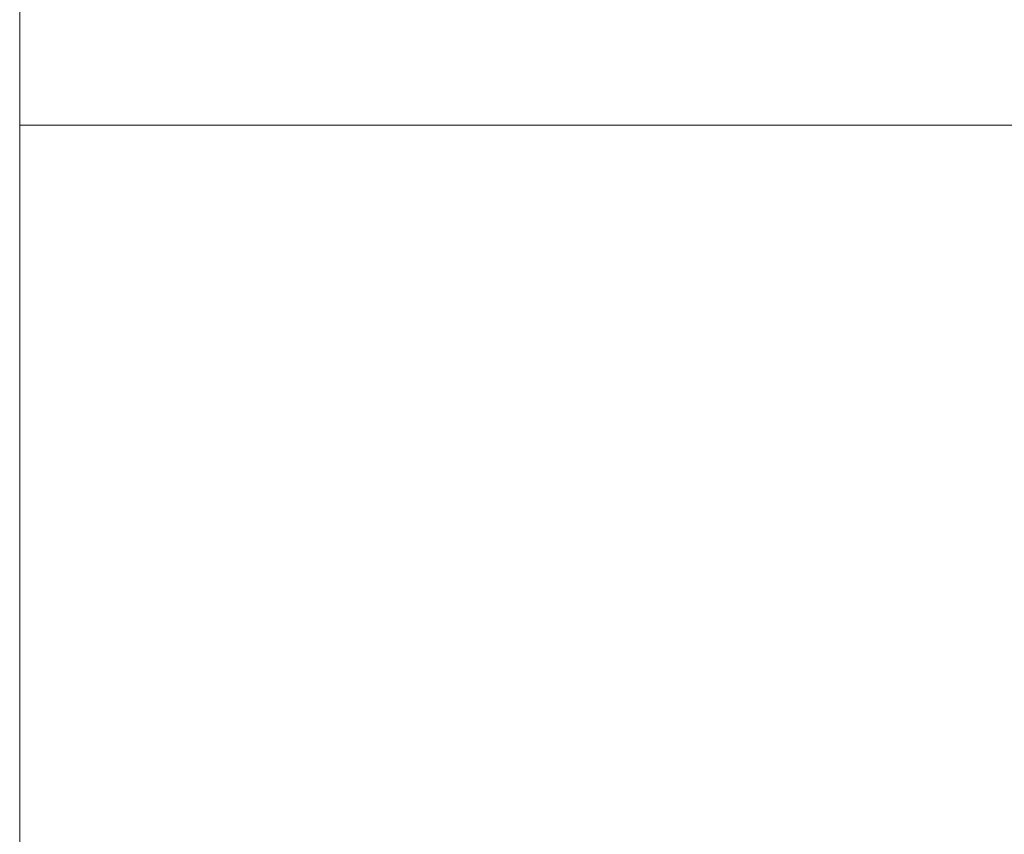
# Model space of a CAD drawing. Header units: centimetres. Extents: x -17.4 to 18.6, y -72.7 to -70.7.
# Tile 2 of 145: x -17.419 to -16.856, y -71.695 to -71.23. Entities that reach past the tile are written whole.
import ezdxf

# ---------------------------------------------------------------- set-up
doc = ezdxf.new("R2010")
doc.units = ezdxf.units.CM
doc.header["$LTSCALE"] = 2.54
doc.layers.add('Lucido design-1', color=7, linetype='Continuous')

# ---------------------------------------------------------------- blocks, each defined once
blk = doc.blocks.new('Gruppo-7-1')
at = {"color": 178, "linetype": 'Continuous', "lineweight": 9}
for points, invisible_edges in [([(-17.41892, -71.22005, 263.29769), (-17.41892, -71.28996, 263.52512), (-17.41892, -71.2196, 263.51734), (-17.41892, -71.22005, 263.29769)], 13), ([(-17.41892, -71.22005, 263.29769), (-17.41892, -72.67005, 263.29769), (-17.41892, -71.28996, 263.52512), (-17.41892, -71.22005, 263.29769)], 14), ([(-17.41892, -72.67005, 263.29769), (-17.41892, -72.67005, 263.89273), (-17.41892, -71.28996, 263.52512), (-17.41892, -72.67005, 263.29769)], 12)]:
    blk.add_3dface(points, dxfattribs=dict(at, invisible_edges=invisible_edges))
for points in [[(18.58108, -71.2196, 263.51734), (-17.41892, -71.2196, 263.51734), (-17.41892, -71.28996, 263.52512), (18.58108, -71.28996, 263.52512)], [(18.58108, -72.67005, 263.29769), (-17.41892, -72.67005, 263.29769), (-17.41892, -71.22005, 263.29769), (18.58108, -71.22005, 263.29769)], [(18.58108, -71.28996, 263.52512), (-17.41892, -71.28996, 263.52512), (-17.41892, -72.67005, 263.89273), (18.58108, -72.67005, 263.89273)]]:
    blk.add_3dface(points, dxfattribs=at)
blk = doc.blocks.new('Gruppo-8-1')
at = {"color": 1}
blk.add_blockref('Gruppo-7-1', (0, 0), dxfattribs=at)

msp = doc.modelspace()

# ---------------------------------------------------------------- block references
at = {"layer": 'Lucido design-1', "color": 1, "true_color": 0xff0000}
msp.add_blockref('Gruppo-8-1', (0, 0), dxfattribs=at)

doc.saveas('drawing.dxf')
